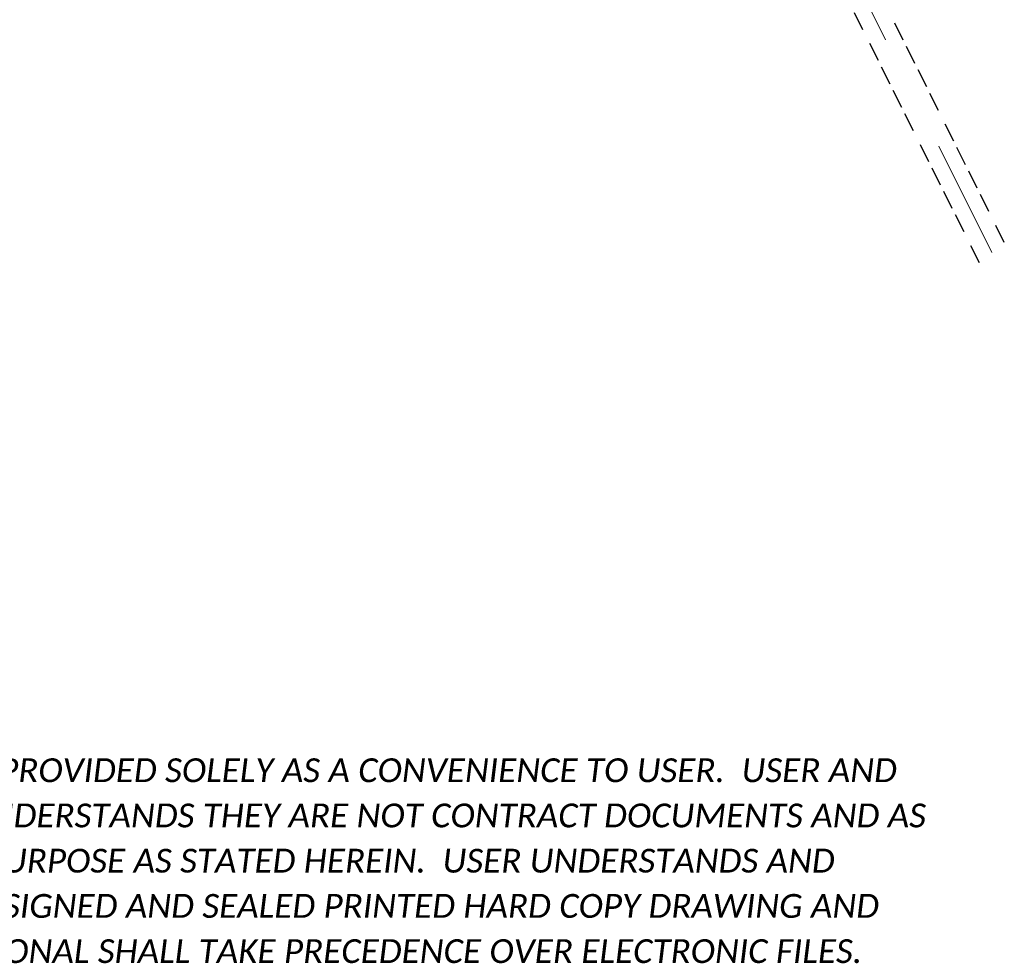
# Model space of a CAD drawing. Header units: feet. Extents: x 2433273 to 2447442, y 555003 to 575201.
# Tile 80 of 226: x 2441762 to 2443832, y 555003 to 556971. Entities that reach past the tile are written whole.
import ezdxf

# ---------------------------------------------------------------- set-up
doc = ezdxf.new("R2010")
doc.units = ezdxf.units.FT
doc.header["$LTSCALE"] = 50
doc.header["$MEASUREMENT"] = 0
doc.linetypes.add('cl20', pattern=[100, 5, -5, 80, -5, 5])
doc.linetypes.add('esmtrrex', pattern=[4.75, 0.8, -0.325, -0.325, 0.8, -0.3, 0.8, -0.3, 0.8, -0.3])
doc.layers.add('RW_X_CL_20', color=6, linetype='cl20', lineweight=0)
doc.layers.add('RW_X_Esmt_RR', color=6, linetype='esmtrrex', lineweight=30)
doc.layers.add('SC_Scratch15', color=7, linetype='Continuous', lineweight=15, plot=False)
doc.styles.add('P_Slanted - Normal Fixed Spacing', font='calibrii.ttf', dxfattribs={"height": 0.14})

# ---------------------------------------------------------------- blocks, each defined once
blk = doc.blocks.new('E-Submittal Disclaimer-Model')
at = {"layer": 'SC_Scratch15', "color": 40, "true_color": 0xffbf00, "insert": (0, 0), "char_height": 50, "width": 3403.363, "attachment_point": 7, "line_spacing_factor": 1.14, "style": 'P_Slanted - Normal Fixed Spacing'}
blk.add_mtext('THIS ELECTRONIC FILE DATED 11/13/2025 IS PROVIDED SOLELY AS A CONVENIENCE TO USER.  USER AND ANYONE ELSE RELYING UPON THESE FILES UNDERSTANDS THEY ARE NOT CONTRACT DOCUMENTS AND AS SUCH SHALL NOT BE USED FOR ANY OTHER PURPOSE AS STATED HEREIN.  USER UNDERSTANDS AND AGREES THAT IN THE EVENT OF A CONFLICT, SIGNED AND SEALED PRINTED HARD COPY DRAWING AND SPECIFICATIONS ISSUED BY DESIGN PROFESSIONAL SHALL TAKE PRECEDENCE OVER ELECTRONIC FILES.', dxfattribs=at)

msp = doc.modelspace()

# ---------------------------------------------------------------- linework, layer by layer
at = {"layer": 'RW_X_CL_20'}
msp.add_line((2443805.9, 556481.2), (2442616.7, 558860), dxfattribs=at)
msp.add_line((2443805.9, 556481.2), (2442616.7, 558860), dxfattribs=at)
at = {"layer": 'RW_X_Esmt_RR'}
for p, q in [((2443832, 556502.7), (2442928.3, 558310.5)), ((2443779.7, 556459.7), (2442869.3, 558281))]:
    msp.add_line(p, q, dxfattribs=at)

# ---------------------------------------------------------------- block references
at = {"layer": 'SC_Scratch15'}
msp.add_blockref('E-Submittal Disclaimer-Model', (2440305.8, 554987.9), dxfattribs=at)

doc.saveas('drawing.dxf')
